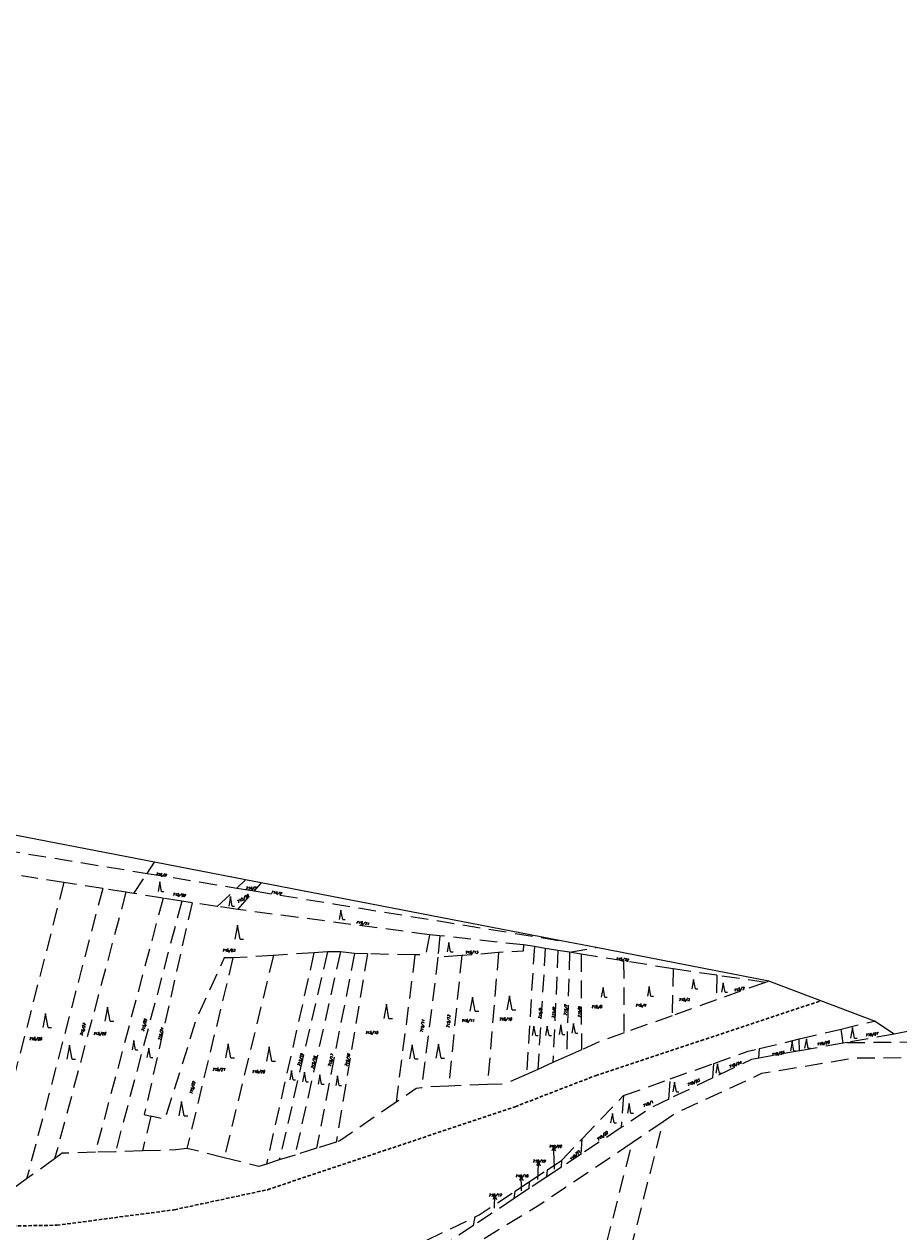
# Model space of a CAD drawing. Header units: metres. Extents: x -626722 to -621116, y -1178216 to -1174550.
# Tile 82 of 86: x -623251 to -623003, y -1175603 to -1175261. Entities that reach past the tile are written whole.
import ezdxf
from ezdxf.enums import TextEntityAlignment as Align

# ---------------------------------------------------------------- set-up
doc = ezdxf.new("R2010")
doc.units = ezdxf.units.M
doc.header["$MEASUREMENT"] = 0
doc.linetypes.add('DASHEDX2', pattern=[1.5, 1, -0.5])
for name, color, linetype, lineweight in [('8_kat_KN_Hranice katastrů', 200, 'FENCELINE1', 25), ('8_kat_KN_Hranice parcel', 200, 'DASHEDX2', 25), ('8_kat_KN_PČ popisy', 210, 'Continuous', 0), ('8_kat_KN_Značky kultur', 7, 'Continuous', 0), ('8_kat_KN_Čísla parcel', 200, 'Continuous', 25)]:
    doc.layers.add(name, color=color, linetype=linetype, lineweight=lineweight)
doc.layers.add('8_kat_KN_Trať', color=50, linetype='DASHEDX2')
doc.styles.add('Style-ITALICS', font='ITALICS.shx')
doc.linetypes.add('FENCELINE1', pattern='A,0.25,-0.1,[133,ltypeshp.shx,S=0.1,R=0,X=-0.1,Y=0],-0.1,1', length=1.45)

# ---------------------------------------------------------------- blocks, each defined once
blk = doc.blocks.new('1029_164')
at = {"layer": '8_kat_KN_PČ popisy', "color": 6, "linetype": 'Continuous', "lineweight": 0}
for p, q in [((0.05, 3), (-0.47, 2.01)), ((0, 0), (0.05, 3)), ((0.05, 3), (0.54, 1.99))]:
    blk.add_line(p, q, dxfattribs=at)
blk = doc.blocks.new('1029_175')
at = {"layer": '8_kat_KN_PČ popisy', "color": 6, "linetype": 'Continuous', "lineweight": 0}
for p, q in [((-0.05, 3), (-0.54, 1.99)), ((0, 0), (-0.05, 3)), ((-0.05, 3), (0.47, 2.01))]:
    blk.add_line(p, q, dxfattribs=at)
blk = doc.blocks.new('1029_192')
at = {"layer": '8_kat_KN_PČ popisy', "color": 6, "linetype": 'Continuous', "lineweight": 0}
for p, q in [((0.1, 3), (-0.43, 2.02)), ((0, 0), (0.1, 3)), ((0.1, 3), (0.57, 1.98))]:
    blk.add_line(p, q, dxfattribs=at)
blk = doc.blocks.new('1029_108')
at = {"layer": '8_kat_KN_PČ popisy', "color": 6, "linetype": 'Continuous', "lineweight": 0}
for p, q in [((-0.16, 3), (-0.6, 1.97)), ((0, 0), (-0.16, 3)), ((-0.16, 3), (0.4, 2.02))]:
    blk.add_line(p, q, dxfattribs=at)
blk = doc.blocks.new('3.08')
at = {"layer": '8_kat_KN_Značky kultur', "color": 7, "linetype": 'Continuous', "lineweight": 13}
for p, q in [((0, 4), (-0.75, 0)), ((0.75, 0), (0, 4)), ((0.75, 0), (1.75, 0))]:
    blk.add_line(p, q, dxfattribs=at)
blk = doc.blocks.new('3.08_1')
at = {"layer": '8_kat_KN_Značky kultur', "color": 7, "linetype": 'Continuous', "lineweight": 13}
for p, q in [((0, 2.68), (-0.5, 0)), ((0.5, 0), (0, 2.68)), ((0.5, 0), (1.17, 0))]:
    blk.add_line(p, q, dxfattribs=at)
blk = doc.blocks.new('3.08_2')
at = {"layer": '8_kat_KN_Značky kultur', "color": 7, "linetype": 'Continuous', "lineweight": 13}
for p, q in [((0, 3), (-0.56, 0)), ((0.56, 0), (0, 3)), ((0.56, 0), (1.31, 0))]:
    blk.add_line(p, q, dxfattribs=at)

msp = doc.modelspace()

# ---------------------------------------------------------------- linework, layer by layer
at = {"layer": '8_kat_KN_Hranice katastrů', "lineweight": 13, "flags": 128}
msp.add_lwpolyline([(-625852.04, -1174626.53), (-626040.35, -1174699.9), (-626044.84, -1174701.65), (-626079.82, -1174732.74), (-626087.17, -1174724.59), (-626094.59, -1174716.36), (-626108.29, -1174725.86), (-626139.6, -1174663), (-626142.76, -1174651.47), (-626147.58, -1174633.84), (-626177.49, -1174657.65), (-626189.84, -1174646.23), (-626197.97, -1174638.7), (-626204.07, -1174633.06), (-626210.75, -1174626.88), (-626221.49, -1174616.94), (-626226.53, -1174612.28), (-626235.01, -1174604.43), (-626243.82, -1174596.28), (-626253.16, -1174587.64), (-626262.1, -1174579.36), (-626263.17, -1174578.37), (-626268.76, -1174573.2), (-626272.87, -1174569.4), (-626280.35, -1174562.48), (-626284.23, -1174558.89), (-626366.4, -1174553.29), (-626375.76, -1174552.65), (-626384.06, -1174552.09), (-626393.5, -1174551.44), (-626402.5, -1174550.83), (-626410.43, -1174550.29), (-626456.76, -1174672.2), (-626471.93, -1174695.74), (-626482.81, -1174713.06), (-626484.56, -1174715.84), (-626487.17, -1174720), (-626488.89, -1174723.62), (-626502.09, -1174751.47), (-626516.03, -1174780.89), (-626528.59, -1174807.4), (-626550.57, -1174812.23), (-626562.79, -1174814.91), (-626576.86, -1174818.14), (-626580.35, -1174818.94), (-626645.6, -1174953.22), (-626653.03, -1174970.15), (-626684.55, -1175037.86), (-626686, -1175040.97), (-626687.55, -1175044.3), (-626631.84, -1175118.59), (-626630.36, -1175120.56), (-626625.88, -1175124.38), (-626622.8, -1175127), (-626620, -1175129.38), (-626609.13, -1175138.65), (-626600.28, -1175161.93), (-626597.68, -1175186.91), (-626579.19, -1175203.5), (-626599.8, -1175222.22), (-626600.81, -1175225.76), (-626601.9, -1175229.61), (-626605.75, -1175243.12), (-626640.34, -1175364.6), (-626651.76, -1175404.73), (-626653.94, -1175412.37), (-626665.96, -1175418.01), (-626676.58, -1175422.98), (-626699.62, -1175445.56), (-626716.99, -1175471.64), (-626721.57, -1175478.51), (-626718.08, -1175490.63), (-626689.37, -1175590.24), (-626688.95, -1175591.71), (-626681.58, -1175617.3), (-626680.38, -1175637.27), (-626679.64, -1175649.67), (-626676.23, -1175706.44), (-626671.98, -1175777.17), (-626668.1, -1175841.75), (-626664.26, -1175877.5), (-626656.46, -1175949.97), (-626693.18, -1175993.2), (-626689.21, -1176029.64), (-626687.52, -1176031.68), (-626686.33, -1176033.12), (-626684.94, -1176034.8), (-626683.79, -1176036.18), (-626614, -1176120.42), (-626602.4, -1176130.73), (-626593.12, -1176137.86), (-626584.96, -1176144.14), (-626547.27, -1176144.38), (-626533.77, -1176144.46), (-626504.81, -1176143.65), (-626406.93, -1176152.31), (-626409.37, -1176159.67), (-626415.14, -1176177.06), (-626421.53, -1176196.31), (-626431.16, -1176225.32), (-626419.99, -1176232.13), (-626407.48, -1176241.56), (-626403.01, -1176244.94), (-626392.15, -1176253.13), (-626383.56, -1176259.6), (-626365.29, -1176273.38), (-626360.83, -1176275.9), (-626330.82, -1176292.85), (-626328.3, -1176294.69), (-626325.4, -1176296.82), (-626321.02, -1176300.02), (-626320.14, -1176301.38), (-626309.08, -1176318.54), (-626303.56, -1176327.1), (-626275.19, -1176343.14), (-626230.13, -1176368.62), (-626220.88, -1176362.84), (-626205.06, -1176368.5), (-626197.34, -1176371.41), (-626193.44, -1176372.88), (-626183.79, -1176376.53), (-626174.84, -1176382.62), (-626170.14, -1176387.02), (-626162.46, -1176394.2), (-626143.33, -1176415.21), (-626136.56, -1176422.64), (-626124.57, -1176443.84), (-626101.66, -1176469.79), (-626095.62, -1176476.63), (-626092.92, -1176473.71), (-626091.09, -1176475.08), (-626067.85, -1176492.43), (-626063.21, -1176495.9), (-626032.24, -1176523.03), (-626014.15, -1176529.78), (-626012.39, -1176529.73), (-625959.45, -1176528.25), (-625951.98, -1176531.09), (-625931.5, -1176538.9), (-625906.21, -1176553.11), (-625904.25, -1176554.21), (-625893.59, -1176557.55), (-625863.9, -1176576.76), (-625847.42, -1176579.14), (-625797.53, -1176586.33), (-625790.2, -1176587.39), (-625782.61, -1176588.48), (-625767.55, -1176590.66), (-625757.66, -1176592.09), (-625749.89, -1176593.21), (-625740.01, -1176594.64), (-625731.85, -1176595.81), (-625724.25, -1176596.91), (-625659.61, -1176606.23), (-625600.82, -1176614.71), (-625580.89, -1176617.58), (-625566.09, -1176619.72), (-625500.04, -1176629.25), (-625441.67, -1176637.67), (-625428.63, -1176639.55), (-625419.79, -1176635.78), (-625390.47, -1176623.27), (-625379.99, -1176631.32), (-625377.22, -1176633.45), (-625374.21, -1176639.52), (-625372.83, -1176641.65), (-625355.33, -1176677.54), (-625334.79, -1176715.1), (-625291.65, -1176758.17), (-625291.16, -1176758.66), (-625296.47, -1176769.25), (-625299.22, -1176774.94), (-625302.88, -1176782.5), (-625305.03, -1176793.68), (-625310.51, -1176822.23), (-625312.64, -1176833.29), (-625314.29, -1176841.87), (-625286.37, -1176852.42), (-625282.23, -1176853.99), (-625278.44, -1176855.42), (-625271.46, -1176858.07), (-625265.75, -1176860.23), (-625257.66, -1176863.28), (-625251.67, -1176865.54), (-625243.64, -1176868.58), (-625239.69, -1176870.07), (-625235.92, -1176871.5), (-625233, -1176872.61), (-625230.97, -1176873.37), (-625228.83, -1176874.18), (-625225.65, -1176875.39), (-625220.76, -1176877.24), (-625213.57, -1176879.95), (-625208.53, -1176881.86), (-625207.5, -1176882.25), (-625203.79, -1176882.99), (-625200.71, -1176883.61), (-625196.76, -1176884.4), (-625194.16, -1176884.91), (-625188.65, -1176886.01), (-625185.69, -1176886.6), (-625181.13, -1176887.52), (-625178.38, -1176888.07), (-625173.33, -1176889.07), (-625169.8, -1176889.78), (-625166.58, -1176890.42), (-625161.66, -1176891.41), (-625157.37, -1176892.26), (-625150.47, -1176893.64), (-625143.76, -1176894.98), (-625140.44, -1176895.65), (-625128.3, -1176894.51), (-625120.25, -1176893.76), (-625112.59, -1176893.04), (-625102.63, -1176892.11), (-625090.44, -1176890.97), (-625063.86, -1176897.07), (-625035.95, -1176903.47), (-625022.31, -1176906.6), (-625009.45, -1176909.55), (-624998.78, -1176912), (-624995.3, -1176912.8), (-625007.88, -1176967.15), (-625008.17, -1176968.39), (-625009.14, -1176972.57), (-624986.76, -1176980.28), (-624913.21, -1176997.19), (-624884.87, -1176999.81), (-624883.16, -1177024.84), (-624861.48, -1177028.76), (-624846.56, -1177030.78), (-624834.36, -1177032.44), (-624809.84, -1177029.18), (-624805.18, -1177026.79), (-624782.47, -1177015.11), (-624767.57, -1177010.58), (-624734.91, -1177007.55), (-624731.97, -1177006.52), (-624717.58, -1177001.48), (-624709.41, -1176998.62), (-624707.93, -1176998.1), (-624705.65, -1177001.63), (-624697.38, -1177014.35), (-624692.91, -1177021.23), (-624654.81, -1177110.04), (-624637.1, -1177114.08), (-624623.6, -1177117.16), (-624609.33, -1177120.42), (-624593.82, -1177123.95), (-624579.56, -1177127.21), (-624568.19, -1177129.8), (-624562.55, -1177131.09), (-624558.15, -1177132.09), (-624531.5, -1177138.17), (-624463.75, -1177155.33), (-624456.48, -1177157.17), (-624450.44, -1177158.7), (-624438.33, -1177161.77), (-624430.47, -1177163.76), (-624417.85, -1177166.96), (-624365.74, -1177180.16), (-624315.56, -1177192.88), (-624293.21, -1177198.54), (-624291.46, -1177198.98), (-624269.71, -1177204.49), (-624219.52, -1177217.21), (-624177.44, -1177227.71), (-624170.59, -1177229.04), (-624164.77, -1177230.17), (-624163.84, -1177230.35), (-624137.63, -1177236.06), (-624135.98, -1177236.43), (-624134.62, -1177236.74), (-624128.76, -1177238.06), (-624126.05, -1177238.67), (-624075.58, -1177277.81), (-624010.92, -1177327.96), (-623980.59, -1177351.48), (-623963.9, -1177364.42), (-623961.95, -1177365.93), (-623960.02, -1177367.43), (-623958.36, -1177368.72), (-623957.21, -1177370.73), (-623956.24, -1177372.43), (-623953.07, -1177377.97), (-623944.01, -1177379.83), (-623941.71, -1177380.3), (-623930.34, -1177382.63), (-623795.45, -1177410.26), (-623737.18, -1177422.2), (-623726.41, -1177424.41), (-623719.17, -1177425.89), (-623704.71, -1177428.85), (-623697.74, -1177430.28), (-623691.6, -1177431.54), (-623685.53, -1177432.78), (-623679.04, -1177434.11), (-623672.5, -1177435.45), (-623665.66, -1177436.85), (-623659.17, -1177438.18), (-623646.49, -1177440.78), (-623640.87, -1177441.93), (-623625.74, -1177445.03), (-623626.14, -1177447.49), (-623626.46, -1177449.46), (-623626.86, -1177451.92), (-623622.56, -1177452.81), (-623615.96, -1177454.18), (-623608.24, -1177455.78), (-623597.23, -1177458.06), (-623571.65, -1177463.35), (-623563.33, -1177465.08), (-623553.82, -1177467.05), (-623537.12, -1177470.5), (-623519.98, -1177474.05), (-623513.98, -1177475.3), (-623460.27, -1177486.42), (-623461.13, -1177491.34), (-623461.71, -1177494.67), (-623465.49, -1177516.45), (-623482.16, -1177612.45), (-623502.72, -1177730.81), (-623503.88, -1177737.5), (-623504.31, -1177740.18), (-623504.62, -1177742.13), (-623505.08, -1177745.05), (-623502.72, -1177745.5), (-623480.65, -1177750.11), (-623468.69, -1177752.61), (-623434.69, -1177759.71), (-623431.3, -1177760.42), (-623411.88, -1177764.48), (-623403.24, -1177766.28), (-623401.25, -1177766.7), (-623399.85, -1177766.95), (-623395.04, -1177767.79), (-623375.45, -1177771.24), (-623371.57, -1177787.88), (-623369.81, -1177795.42), (-623345.41, -1177899.96), (-623331.38, -1177960.09), (-623330.3, -1177964.72), (-623330.16, -1177965.32), (-623330.71, -1177967.86), (-623332.08, -1177974.23), (-623332.26, -1177975.07), (-623332.78, -1177977.46), (-623328.58, -1177978.24), (-623313.3, -1177981.08), (-623287.47, -1177990.63), (-623264.45, -1178002.83), (-623261.29, -1178004.34), (-623253.54, -1178008.05), (-623242.61, -1178013.28), (-623237.92, -1178015.52), (-623150.45, -1178060.72), (-623147.34, -1178062.33), (-623102, -1178085.75), (-622964.39, -1178156.68), (-622922.17, -1178178.6), (-622878.91, -1178194.83), (-622877.34, -1178195.42), (-622828.97, -1178211.5), (-622812.21, -1178214.98), (-622808.58, -1178215.73), (-622807.82, -1178215.61), (-622800.1, -1178214.37), (-622795.23, -1178213.6), (-622785.8, -1178212.09), (-622780.44, -1178209.44), (-622760.13, -1178199.4), (-622723.64, -1178181.35), (-622714.31, -1178176.74), (-622708.27, -1178172.83), (-622705.71, -1178171.18), (-622702.81, -1178169.3), (-622702.1, -1178168.84), (-622677.92, -1178156.68), (-622670.5, -1178153.51), (-622651.49, -1178145.38), (-622643.54, -1178141.98), (-622605.79, -1178132), (-622576.29, -1178124.2), (-622492.96, -1178103.84), (-622482.49, -1178101.28), (-622477.67, -1178100.1), (-622469.7, -1178098.15), (-622457.02, -1178095.06), (-622449.88, -1178093.31), (-622443.45, -1178091.74), (-622433.61, -1178089.33), (-622431.06, -1178088.71), (-622423.14, -1178086.72), (-622412.11, -1178083.94), (-622405.93, -1178082.38), (-622400.06, -1178080.91), (-622395.05, -1178079.64), (-622391.18, -1178078.67), (-622356.2, -1178069.86), (-622351.1, -1178068.58), (-622340.21, -1178065.84), (-622334.46, -1178064.39), (-622329.5, -1178063.14), (-622318.7, -1178060.42), (-622308.12, -1178057.76), (-622297.43, -1178055.06), (-622287.34, -1178052.52), (-622279.56, -1178050.56), (-622235.46, -1178039.46), (-622232.64, -1178038.76), (-622199.97, -1178030.63), (-622087.18, -1178002.56), (-622085.85, -1178002.23), (-622081.88, -1178001.34), (-622080.97, -1177998.22), (-622078.95, -1177991.33), (-622078.18, -1177988.69), (-622074.87, -1177975.28), (-622073.81, -1177970.98), (-622059.95, -1177914.89), (-622055.85, -1177875.6), (-622054.42, -1177858.33), (-622038.55, -1177798.48), (-622036.99, -1177789.81), (-622068.8, -1177779.38), (-622087.72, -1177773.17), (-622109.7, -1177760.45), (-622118.17, -1177755.55), (-622120.26, -1177752.94), (-622152.52, -1177712.6), (-622181.7, -1177693.4), (-622264.99, -1177665.15), (-622291.95, -1177659), (-622360.46, -1177643.93), (-622367.2, -1177642.45), (-622378.61, -1177636.84), (-622423.28, -1177605.81), (-622461.58, -1177568.64), (-622484.26, -1177552.66), (-622597.41, -1177527.71), (-622635.3, -1177509), (-622658.05, -1177502.91), (-622725.11, -1177494.82), (-622731.43, -1177491.33), (-622738.6, -1177487.37), (-622741.35, -1177485.85), (-622747.51, -1177487.23), (-622781.03, -1177494.72), (-622781.56, -1177493.2), (-622782.07, -1177491.71), (-622783.44, -1177487.73), (-622784.4, -1177484.95), (-622786.68, -1177477.63), (-622768.07, -1177471.87), (-622726.08, -1177458.86), (-622708.4, -1177453.39), (-622702.77, -1177451.64), (-622684.6, -1177446.02), (-622568.57, -1177410.08), (-622555.54, -1177406.23), (-622562.78, -1177372.51), (-622566.79, -1177361.45), (-622570.17, -1177352.12), (-622575.79, -1177336.61), (-622578.15, -1177330.14), (-622579.7, -1177325.87), (-622592.9, -1177289.64), (-622595.15, -1177283.48), (-622599.08, -1177272.69), (-622598.15, -1177272.02), (-622596.62, -1177270.91), (-622590.17, -1177266.25), (-622587.06, -1177264.01), (-622567.07, -1177274.84), (-622530.66, -1177265.46), (-622512.42, -1177244.02), (-622499.95, -1177220.44), (-622498.04, -1177199.81), (-622497.43, -1177193.25), (-622513.53, -1177163.74), (-622536.86, -1177114.27), (-622538.02, -1177097.04), (-622544.27, -1177004.46), (-622545.01, -1176993.53), (-622545.28, -1176989.54), (-622525.81, -1176919.76), (-622519.47, -1176904.57), (-622516.52, -1176895.56), (-622512.57, -1176883.51), (-622497.26, -1176836.75), (-622496.44, -1176835.36), (-622470.35, -1176791.24), (-622470.21, -1176791), (-622467.4, -1176786.25), (-622434.65, -1176761.78), (-622430.98, -1176756.2), (-622417.74, -1176736.1), (-622397.39, -1176663.53), (-622375.31, -1176618.82), (-622351.21, -1176606.81), (-622331.55, -1176584.66), (-622297.25, -1176515.77), (-622247.39, -1176461.84), (-622221.21, -1176441.78), (-622198.71, -1176431.48), (-622182.15, -1176419.39), (-622160.36, -1176419.51), (-622158.27, -1176422.4), (-622156.31, -1176425.09), (-622155.37, -1176426.4), (-622146.92, -1176438.05), (-622136.86, -1176442.9), (-622125.45, -1176444.04), (-622118.72, -1176444.71), (-622111.76, -1176445.4), (-622111.04, -1176445.47), (-622097.72, -1176446.8), (-622062.24, -1176442.63), (-622025.22, -1176458.05), (-622020.19, -1176461.21), (-622012.4, -1176466.11), (-622001.09, -1176475.06), (-621971.85, -1176491.46), (-621963.89, -1176495.93), (-621961.96, -1176497.01), (-621962.13, -1176493.44), (-621962.85, -1176477.76), (-621969.83, -1176473.02), (-621972.32, -1176471.33), (-621972.38, -1176471.28), (-621977.22, -1176468), (-621984.53, -1176463.03), (-621989.76, -1176459.47), (-622003.38, -1176443.22), (-622023.55, -1176435.19), (-622030.74, -1176432.32), (-622048.78, -1176426.57), (-622102.82, -1176409.35), (-622132.66, -1176383.61), (-622141.78, -1176379.09), (-622162.3, -1176368.94), (-622182.81, -1176358.78), (-622203.33, -1176348.62), (-622215.84, -1176342.43), (-622217.61, -1176341.55), (-622237.69, -1176347.6), (-622252.54, -1176347.82), (-622264.51, -1176347.99), (-622271.49, -1176348.1), (-622278.66, -1176348.2), (-622303.55, -1176348.57), (-622307.74, -1176348.24), (-622313.05, -1176347.82), (-622509.65, -1176332.31), (-622522.44, -1176331.3), (-622523.47, -1176328.33), (-622525.73, -1176321.86), (-622526.91, -1176318.45), (-622529.58, -1176310.79), (-622538.84, -1176284.24), (-622573.66, -1176272.8), (-622575.07, -1176272.35), (-622602.72, -1176263.46), (-622652.9, -1176250.88), (-622661.13, -1176248.81), (-622667.67, -1176247.17), (-622668.41, -1176247.08), (-622670.8, -1176246.78), (-622673.67, -1176246.42), (-622674.5, -1176246.32), (-622692.64, -1176244.07), (-622696.28, -1176243.62), (-622700.57, -1176243.09), (-622707.85, -1176242.18), (-622716.13, -1176241.16), (-622723.9, -1176240.2), (-622731.95, -1176239.2), (-622732.34, -1176239.15), (-622739.58, -1176238.25), (-622746.64, -1176237.37), (-622749.55, -1176237.01), (-622733.65, -1176154.44), (-622700.54, -1175982.48), (-622700.36, -1175981.54), (-622699.67, -1175977.97), (-622698.92, -1175974.04), (-622698.34, -1175971.01), (-622687.88, -1175916.7), (-622660.91, -1175766.94), (-622654.83, -1175733.2), (-622640.45, -1175684.53), (-622638.82, -1175679.04), (-622638.47, -1175677.86), (-622636.01, -1175669.51), (-622640.99, -1175669.14), (-622659.28, -1175667.79), (-622679.29, -1175649.45), (-622710.67, -1175613.63), (-622736.93, -1175603.53), (-622780.89, -1175586.63), (-622817.66, -1175573.34), (-622850.41, -1175560.14), (-622858.52, -1175556.87), (-622865.8, -1175554.67), (-622894.55, -1175546.01), (-622923.33, -1175540.13), (-622924.99, -1175540.08), (-622938.18, -1175539.71), (-622986.92, -1175538.35), (-622996.3, -1175545.8), (-623004.02, -1175547.35), (-623009.54, -1175543.61), (-623024.77, -1175537.84), (-623039.52, -1175532.26), (-623088.53, -1175522.77), (-623098.46, -1175520.85), (-623183.64, -1175504.36), (-623188.06, -1175503.5), (-623213.91, -1175498.5), (-623314.42, -1175479.04), (-623334.39, -1175475.17), (-623358.28, -1175470.55), (-623367.67, -1175468.73), (-623403.57, -1175461.78), (-623407.64, -1175460.99), (-623451.72, -1175452.45), (-623471.52, -1175448.62), (-623476.63, -1175447.63), (-623503.08, -1175442.51), (-623545.94, -1175434.21), (-623571.62, -1175429.24), (-623574.73, -1175428.64), (-623582.71, -1175427.09), (-623584.32, -1175426.78), (-623593.92, -1175424.92), (-623598.69, -1175424), (-623621.54, -1175416.62), (-623641.26, -1175410.25), (-623645.3, -1175407.72), (-623651.85, -1175403.62), (-623661.11, -1175401.57), (-623677.99, -1175395.49), (-623716.17, -1175381.75), (-623821.31, -1175343.9), (-623822.78, -1175343.37), (-623826.37, -1175352.23), (-623838.09, -1175381.12), (-623839.41, -1175384.36), (-623842.48, -1175391.94), (-623844.76, -1175397.56), (-623848.71, -1175395.95), (-623853.6, -1175393.95), (-623864.51, -1175389.49), (-623877.04, -1175384.37), (-623899.48, -1175375.2), (-623913.17, -1175369.61), (-623921.39, -1175366.25), (-623931.98, -1175361.92), (-623943.52, -1175357.2), (-623947.18, -1175355.71), (-623952.99, -1175353.34), (-623965.84, -1175349.08), (-623972.42, -1175346.9), (-623984.43, -1175342.92), (-623992.28, -1175340.32), (-624017.35, -1175332.01), (-624032.51, -1175326.98), (-624046.92, -1175322.21), (-624061.99, -1175317.21), (-624073.47, -1175313.41), (-624076.66, -1175312.35), (-624087.61, -1175308.71), (-624091.33, -1175307.48), (-624101.34, -1175304.17), (-624106.82, -1175302.35), (-624113.5, -1175301.17), (-624118.24, -1175300.33), (-624129.53, -1175298.33), (-624133.89, -1175297.56), (-624151.02, -1175294.53), (-624151.52, -1175294.44), (-624172.03, -1175290.81), (-624186.19, -1175288.3), (-624187.09, -1175288), (-624194.53, -1175285.47), (-624198.59, -1175284.09), (-624205.73, -1175281.67), (-624212.31, -1175279.43), (-624227.17, -1175274.38), (-624238.4, -1175270.57), (-624259.44, -1175263.43), (-624275.87, -1175257.85), (-624299.08, -1175249.97), (-624301.46, -1175249.16), (-624313.52, -1175245.81), (-624342.41, -1175237.79), (-624359.84, -1175232.95), (-624361.68, -1175232.44), (-624394.55, -1175223.32), (-624398.65, -1175222.18), (-624421.01, -1175215.97), (-624483.58, -1175191.07), (-624513.75, -1175179.07), (-624530.67, -1175171), (-624538.61, -1175167.21), (-624555.74, -1175162.8), (-624591.3, -1175152.22), (-624616.6, -1175146.76), (-624669.36, -1175122.42), (-624675.53, -1175119.79), (-624681, -1175117.47), (-624701.37, -1175108.8), (-624727.01, -1175103.3), (-624746.71, -1175099.08), (-624769.57, -1175100.35), (-624771.98, -1175100.01), (-624795.35, -1175096.73), (-624805.39, -1175095.32), (-624823.86, -1175088.76), (-624829.6, -1175083.81), (-624841.52, -1175073.52), (-624857.12, -1175057.81), (-624863.3, -1175051.59), (-624869.83, -1175045.01), (-624876.29, -1175040.67), (-624892.64, -1175029.67), (-624937.61, -1174997.86), (-624939.04, -1175000.11), (-624941.81, -1175004.46), (-624944.6, -1175008.85), (-624963.63, -1175006.96), (-625019.59, -1175001.41), (-625073.91, -1174996.02), (-625074.39, -1174997.67), (-625096.23, -1175073.28), (-625183.77, -1175056.93), (-625265.34, -1175036.6), (-625288.39, -1175030.85), (-625293.16, -1175029.66), (-625299.12, -1175028.18), (-625337.06, -1175018.72), (-625388.84, -1175005.82), (-625464.8, -1174986.89), (-625495.36, -1174979.27), (-625512.53, -1174974.99), (-625543.08, -1174967.38), (-625574.39, -1174959.57), (-625576.76, -1174958.98), (-625579.4, -1174958.32), (-625579.67, -1174958.25), (-625587.62, -1174953.77), (-625615.29, -1174938.17), (-625639.27, -1174924.66), (-625651.18, -1174917.94), (-625659.41, -1174913.3), (-625667.61, -1174908.68), (-625687.09, -1174897.7), (-625697.09, -1174892.07), (-625701.5, -1174889.58), (-625704.92, -1174885.17), (-625711.81, -1174876.29), (-625717.7, -1174868.69), (-625719.42, -1174866.48), (-625721.06, -1174864.36), (-625724.39, -1174860.06), (-625726.69, -1174857.09), (-625729.25, -1174853.8), (-625730.41, -1174852.3), (-625731.76, -1174848.68), (-625734.18, -1174842.18), (-625737.88, -1174832.26), (-625738.58, -1174830.37), (-625740.44, -1174825.37), (-625742.03, -1174821.11), (-625747.34, -1174806.85), (-625757.52, -1174779.52), (-625765.58, -1174757.89), (-625771.8, -1174741.18), (-625780.24, -1174729.34), (-625789.62, -1174716.2), (-625798.16, -1174704.22), (-625803.67, -1174696.5), (-625809.22, -1174688.71), (-625810.19, -1174687.35), (-625811.75, -1174685.5), (-625813.79, -1174683.1), (-625814.16, -1174682.55), (-625828.4, -1174661.5), (-625830.3, -1174658.68), (-625833.25, -1174654.32), (-625833.44, -1174654.04), (-625841.42, -1174642.24), (-625842.46, -1174640.7), (-625852.04, -1174626.53)], close=True, dxfattribs=at)
at = {"layer": '8_kat_KN_Hranice parcel', "lineweight": 13, "ltscale": 5}
for p, q in [((-623316.27, -1175485.34), (-623216.01, -1175501.69)), ((-623216.01, -1175501.69), (-623213.91, -1175498.5)), ((-623239.64, -1175504.27), (-623263.04, -1175595.55)), ((-623239.64, -1175504.27), (-623251.62, -1175502.38)), ((-623228.62, -1175506.01), (-623239.64, -1175504.27)), ((-623219.77, -1175507.4), (-623216.01, -1175501.69)), ((-623216.01, -1175501.69), (-623190.53, -1175505.84)), ((-623188.06, -1175503.5), (-623190.53, -1175505.84)), ((-623228.62, -1175506.01), (-623250.2, -1175588.42)), ((-623222.01, -1175507.05), (-623242.25, -1175582.69)), ((-623222.01, -1175507.05), (-623228.62, -1175506.01)), ((-623219.77, -1175507.4), (-623222.01, -1175507.05)), ((-623211.5, -1175508.71), (-623219.77, -1175507.4)), ((-623196.09, -1175511.09), (-623190.53, -1175505.84)), ((-623190.53, -1175505.84), (-623185.62, -1175506.64)), ((-623190.25, -1175511.96), (-623185.62, -1175506.64)), ((-623183.64, -1175504.36), (-623185.62, -1175506.64)), ((-623211.5, -1175508.71), (-623230.7, -1175580.85)), ((-623206.16, -1175509.55), (-623224.99, -1175580.68)), ((-623206.16, -1175509.55), (-623211.5, -1175508.71)), ((-623203.27, -1175510.01), (-623206.16, -1175509.55)), ((-623196.09, -1175511.09), (-623203.27, -1175510.01)), ((-623190.25, -1175511.96), (-623196.09, -1175511.09)), ((-623135.89, -1175519.09), (-623190.25, -1175511.96)), ((-623132.92, -1175519.4), (-623135.89, -1175519.09)), ((-623132.92, -1175519.4), (-623133.46, -1175525.45)), ((-623109.2, -1175522), (-623132.92, -1175519.4)), ((-623168.66, -1175524.25), (-623182.15, -1175584.18)), ((-623168.66, -1175524.25), (-623180.16, -1175524.96)), ((-623164.83, -1175523.97), (-623178.51, -1175583.03)), ((-623161.15, -1175523.97), (-623174.03, -1175581.62)), ((-623164.83, -1175523.97), (-623168.66, -1175524.25)), ((-623157.17, -1175524.39), (-623167.92, -1175579.7)), ((-623161.15, -1175523.97), (-623164.83, -1175523.97)), ((-623153.49, -1175524.54), (-623162.39, -1175577.96)), ((-623157.17, -1175524.39), (-623161.15, -1175523.97)), ((-623153.49, -1175524.54), (-623157.17, -1175524.39)), ((-623139.99, -1175524.82), (-623153.49, -1175524.54)), ((-623139.99, -1175524.82), (-623145.35, -1175566.65)), ((-623116.29, -1175524.17), (-623126.72, -1175525.02)), ((-623116.29, -1175524.17), (-623119.4, -1175561.63)), ((-623106.1, -1175522.48), (-623109.2, -1175522)), ((-623106.1, -1175522.48), (-623108.34, -1175558.75)), ((-623102.99, -1175522.97), (-623106.1, -1175522.48)), ((-623102.99, -1175522.97), (-623105.12, -1175557.31)), ((-623099.4, -1175523.53), (-623102.99, -1175522.97)), ((-623099.4, -1175523.53), (-623100.83, -1175555.39)), ((-623096.1, -1175524.08), (-623099.4, -1175523.53)), ((-623096.1, -1175524.08), (-623096.99, -1175553.67)), ((-623096.1, -1175524.08), (-623088.53, -1175522.77)), ((-623092.82, -1175524.6), (-623096.1, -1175524.08)), ((-623092.82, -1175524.6), (-623092.76, -1175551.78)), ((-623080.77, -1175526.54), (-623092.82, -1175524.6)), ((-623191.66, -1175525.67), (-623204.7, -1175579.73)), ((-623180.16, -1175524.96), (-623194.13, -1175582.38)), ((-623180.16, -1175524.96), (-623191.66, -1175525.67)), ((-623133.46, -1175525.45), (-623138.12, -1175562.54)), ((-623126.72, -1175525.02), (-623133.46, -1175525.45)), ((-623126.72, -1175525.02), (-623130.45, -1175562.08)), ((-623066.74, -1175528.76), (-623080.77, -1175526.54)), ((-623080.77, -1175526.54), (-623080.66, -1175546.97)), ((-623066.74, -1175528.76), (-623067.02, -1175542.09)), ((-623054.31, -1175530.61), (-623066.74, -1175528.76)), ((-623054.31, -1175530.61), (-623054.45, -1175537.6)), ((-623040.49, -1175532.61), (-623054.31, -1175530.61)), ((-623040.49, -1175532.61), (-623054.45, -1175537.6)), ((-623039.52, -1175532.26), (-623040.49, -1175532.61)), ((-623054.45, -1175537.6), (-623067.02, -1175542.09)), ((-623067.02, -1175542.09), (-623080.66, -1175546.97)), ((-623042.22, -1175551.38), (-623030.9, -1175548.69)), ((-623030.9, -1175548.69), (-623019.06, -1175545.88)), ((-623030.84, -1175552.07), (-623030.9, -1175548.69)), ((-623018.42, -1175549.88), (-623019.06, -1175545.88)), ((-623004.02, -1175547.35), (-623017.35, -1175549.69)), ((-623092.76, -1175551.78), (-623096.99, -1175553.67)), ((-623042.38, -1175554.1), (-623042.22, -1175551.38)), ((-623030.84, -1175552.07), (-623042.38, -1175554.1)), ((-623018.42, -1175549.88), (-623030.84, -1175552.07)), ((-623017.35, -1175549.69), (-623018.42, -1175549.88)), ((-623017.35, -1175549.69), (-622938.18, -1175548.97)), ((-623100.83, -1175555.39), (-623105.12, -1175557.31)), ((-623096.99, -1175553.67), (-623100.83, -1175555.39)), ((-623067.52, -1175560.02), (-623055.18, -1175555.62)), ((-623055.44, -1175559.73), (-623055.18, -1175555.62)), ((-623105.12, -1175557.31), (-623108.34, -1175558.75)), ((-623119.4, -1175561.63), (-623130.45, -1175562.08)), ((-623080.82, -1175564.76), (-623067.52, -1175560.02)), ((-623055.44, -1175559.73), (-623067.94, -1175565.74)), ((-623067.94, -1175565.74), (-623067.52, -1175560.02)), ((-623092.49, -1175576.98), (-623080.82, -1175564.76)), ((-623080.82, -1175564.76), (-623081.48, -1175573.85)), ((-623214.98, -1175570.55), (-623217.33, -1175580.46)), ((-623069.5, -1175572.18), (-623078.37, -1175578.2)), ((-623081.48, -1175573.85), (-623092.78, -1175581.35)), ((-623194.13, -1175582.38), (-623204.7, -1175579.73)), ((-623167.92, -1175579.7), (-623174.03, -1175581.62)), ((-623162.39, -1175577.96), (-623167.92, -1175579.7)), ((-623098.35, -1175583.11), (-623092.49, -1175576.98)), ((-623092.78, -1175581.35), (-623092.49, -1175576.98)), ((-623242.25, -1175582.69), (-623250.2, -1175588.42)), ((-623224.99, -1175580.68), (-623230.7, -1175580.85)), ((-623217.33, -1175580.46), (-623224.99, -1175580.68)), ((-623178.51, -1175583.03), (-623182.15, -1175584.18)), ((-623174.03, -1175581.62), (-623178.51, -1175583.03)), ((-623102.42, -1175585.8), (-623098.35, -1175583.11)), ((-623092.78, -1175581.35), (-623098.44, -1175585.1)), ((-623098.44, -1175585.1), (-623098.35, -1175583.11)), ((-623107.45, -1175589.13), (-623102.42, -1175585.8)), ((-623098.44, -1175585.1), (-623102.54, -1175587.82)), ((-623102.54, -1175587.82), (-623102.42, -1175585.8)), ((-623111.57, -1175591.86), (-623107.45, -1175589.13)), ((-623102.54, -1175587.82), (-623107.57, -1175591.15)), ((-623107.57, -1175591.15), (-623107.45, -1175589.13)), ((-623107.57, -1175591.15), (-623111.86, -1175593.99)), ((-623111.86, -1175593.99), (-623111.57, -1175591.86)), ((-623111.86, -1175593.99), (-623123.38, -1175601.64)), ((-623136.65, -1175605.77), (-623122.9, -1175599.17)), ((-623123.38, -1175601.64), (-623122.9, -1175599.17))]:
    msp.add_line(p, q, dxfattribs=at)
at = {"layer": '8_kat_KN_Hranice parcel', "lineweight": 13, "ltscale": 5, "flags": 128}
for points in [[(-623185.62, -1175506.64), (-623163.07, -1175510.32), (-623098.46, -1175520.85)], [(-623203.27, -1175510.01), (-623216.81, -1175570.09), (-623214.98, -1175570.55)], [(-623135.89, -1175519.09), (-623136.93, -1175524.82), (-623139.99, -1175524.82)], [(-623109.2, -1175522), (-623109.24, -1175523.74), (-623116.29, -1175524.17)], [(-623191.66, -1175525.67), (-623194.11, -1175525.67), (-623202.09, -1175543.12), (-623210.98, -1175571.51), (-623214.98, -1175570.55)], [(-623019.06, -1175545.88), (-623015.68, -1175545.07), (-623009.54, -1175543.61)], [(-623080.66, -1175546.97), (-623087.38, -1175549.37), (-623092.76, -1175551.78)], [(-623055.18, -1175555.62), (-623045.45, -1175552.15), (-623042.22, -1175551.38)], [(-622956.97, -1175553.6), (-623015.24, -1175554.17), (-623041.6, -1175558.53), (-623065.99, -1175569.8), (-623069.5, -1175572.18)], [(-623042.38, -1175554.1), (-623044.5, -1175554.47), (-623055.44, -1175559.73)], [(-623108.34, -1175558.75), (-623114.33, -1175561.43), (-623119.4, -1175561.63)], [(-623138.12, -1175562.54), (-623139.61, -1175562.7), (-623145.35, -1175566.65)], [(-623130.45, -1175562.08), (-623135.96, -1175562.3), (-623138.12, -1175562.54)], [(-623067.94, -1175565.74), (-623072.69, -1175568.02), (-623081.48, -1175573.85)], [(-623145.35, -1175566.65), (-623161.29, -1175577.61), (-623162.39, -1175577.96)], [(-623137.84, -1175841.35), (-623103.67, -1175706.77), (-623069.5, -1175572.18)], [(-623204.7, -1175579.73), (-623207.89, -1175580.19), (-623217.33, -1175580.46)], [(-623144.68, -1175839.41), (-623111.53, -1175708.81), (-623078.37, -1175578.2)], [(-623078.37, -1175578.2), (-623104.53, -1175595.74), (-623127.3, -1175609.63), (-623144.17, -1175617.17)], [(-623230.7, -1175580.85), (-623240.08, -1175581.12), (-623242.25, -1175582.69)], [(-623182.15, -1175584.18), (-623184.27, -1175584.85), (-623194.13, -1175582.38)], [(-623250.2, -1175588.42), (-623261.22, -1175596.37), (-623263.04, -1175595.55)], [(-623122.9, -1175599.17), (-623121.79, -1175598.63), (-623111.57, -1175591.86)], [(-623123.38, -1175601.64), (-623129.78, -1175605.88), (-623137.25, -1175609.18)]]:
    msp.add_lwpolyline(points, dxfattribs=at)
at = {"layer": '8_kat_KN_PČ popisy', "lineweight": 0}
for p, q in [((-623100.35, -1175585.6), (-623100.5, -1175582.42)), ((-623105.11, -1175588.54), (-623105.05, -1175586.63)), ((-623109.75, -1175591.83), (-623109.76, -1175590.83)), ((-623117.4, -1175596.74), (-623117.39, -1175596.25))]:
    msp.add_line(p, q, dxfattribs=at)
at = {"layer": '8_kat_KN_Trať', "lineweight": 30}
for p, q in [((-623088.8, -1175559.1), (-623024.77, -1175537.84)), ((-623111.58, -1175567.92), (-623088.8, -1175559.1)), ((-623181.87, -1175591.47), (-623111.58, -1175567.92)), ((-623208.29, -1175597.16), (-623181.87, -1175591.47)), ((-623241.65, -1175601.56), (-623208.29, -1175597.16)), ((-623302.21, -1175602.45), (-623241.65, -1175601.56))]:
    msp.add_line(p, q, dxfattribs=at)

# ---------------------------------------------------------------- block references
at = {"layer": '8_kat_KN_PČ popisy', "lineweight": 0}
for name, p in [('1029_108', (-623100.5, -1175582.42)), ('1029_192', (-623105.05, -1175586.63)), ('1029_175', (-623109.76, -1175590.83)), ('1029_164', (-623117.39, -1175596.25))]:
    msp.add_blockref(name, p, dxfattribs=at)
at = {"layer": '8_kat_KN_Značky kultur', "lineweight": 13}
for name, p in [('3.08_1', (-623212.41, -1175506.81)), ('3.08_1', (-623192.35, -1175510.97)), ('3.08_1', (-623161, -1175514.8)), ('3.08', (-623190.36, -1175520.4)), ('3.08_1', (-623130.36, -1175523.99)), ('3.08_1', (-623086.61, -1175536.8)), ('3.08_1', (-623073.5, -1175536.49)), ('3.08_1', (-623060.89, -1175534.47)), ('3.08_1', (-623052.49, -1175535.4)), ('3.08', (-623123.63, -1175540.84)), ('3.08', (-623113.14, -1175540.46)), ('3.08', (-623244.89, -1175545.45)), ('3.08', (-623227.24, -1175543.62)), ('3.08', (-623148.11, -1175542.83)), ('3.08_1', (-623106.22, -1175547.71)), ('3.08_1', (-623102.44, -1175547.71)), ('3.08_1', (-623098.61, -1175547.38)), ('3.08_1', (-623094.97, -1175547.01)), ('3.08_2', (-623015.8, -1175548.46)), ('3.08_1', (-623028.91, -1175551.32)), ('3.08', (-623238.08, -1175554.4)), ('3.08_1', (-623219.78, -1175551.79)), ('3.08_1', (-623215.57, -1175553.93)), ('3.08', (-623193, -1175554.05)), ('3.08', (-623181.35, -1175554.95)), ('3.08', (-623140.82, -1175554.34)), ('3.08', (-623133.34, -1175554.16)), ('3.08_1', (-623032.94, -1175552.04)), ('3.08_1', (-623054.1, -1175558.4)), ('3.08_1', (-623175.02, -1175560.31)), ('3.08_1', (-623171.37, -1175560.83)), ('3.08_1', (-623166.97, -1175561.52)), ('3.08_1', (-623161.97, -1175561.87)), ('3.08_1', (-623066.29, -1175563.67)), ('3.08', (-623206.23, -1175570.46)), ('3.08_1', (-623079.18, -1175569.7)), ('3.08_1', (-623083.95, -1175572.5))]:
    msp.add_blockref(name, p, dxfattribs=at)

# ---------------------------------------------------------------- texts
at = {"layer": '8_kat_KN_Čísla parcel', "lineweight": 0, "style": 'Style-ITALICS'}
for s, rotation, p in [('714/4', 351, (-623213.652, -1175502.159)), ('715/69', 354, (-623208.828, -1175507.955)), ('715/71', 352, (-623156.748, -1175515.921)), ('715/2', 13, (-623049.455, -1175535.284)), ('715/9', 86, (-623104.152, -1175543.009)), ('715/8', 86, (-623100.332, -1175542.819)), ('715/7', 86, (-623096.942, -1175542.049)), ('715/6', 90, (-623092.92, -1175542.61)), ('715/27', 75, (-623234.358, -1175547.909)), ('715/25', 78, (-623216.888, -1175546.646)), ('715/14', 83, (-623137.756, -1175546.893)), ('715/12', 86, (-623130.232, -1175545.539)), ('715/24', 78, (-623212.128, -1175549.166)), ('719/26', 11, (-623025.875, -1175550.608)), ('715/19', 76, (-623172.585, -1175556.475)), ('715/18', 78, (-623168.758, -1175557.236)), ('715/17', 78, (-623163.878, -1175556.586)), ('715/16', 78, (-623159.178, -1175556.566)), ('719/24', 21, (-623050.684, -1175556.94)), ('715/22', 77, (-623203.201, -1175564.411)), ('719/23', 22, (-623062.555, -1175562.056)), ('719/1', 24, (-623075.134, -1175568.056))]:
    msp.add_text(s, height=0.7, rotation=rotation, dxfattribs=at).set_placement(p)
for s, p in [('714/3', (-623186.58, -1175506.249)), ('719/20', (-623100.2, -1175579.53)), ('719/19', (-623104.819, -1175583.73)), ('719/18', (-623109.719, -1175587.93)), ('719/17', (-623117.279, -1175593.35))]:
    msp.add_text(s, height=0.7, dxfattribs=at).set_placement(p, align=Align.CENTER)
for s, rotation, p in [('714/2', 351, (-623179.43, -1175507.548)), ('715/70', 31, (-623188.641, -1175509.168)), ('715/72', 354, (-623081.25, -1175526.431)), ('719/27', 8, (-623010.32, -1175547.74)), ('719/25', 11, (-623036.948, -1175553.199)), ('719/22', 38, (-623086.622, -1175576.515)), ('719/21', 45, (-623094.304, -1175581.999))]:
    msp.add_text(s, height=0.7, rotation=rotation, dxfattribs=at).set_placement(p, align=Align.CENTER)
for s, p in [('715/23', (-623194.71, -1175523.88)), ('715/13', (-623125.79, -1175524.43)), ('715/3', (-623065.18, -1175537.88)), ('715/5', (-623089.99, -1175539.9)), ('715/4', (-623077.5, -1175539.51)), ('715/11', (-623126.85, -1175543.83)), ('715/10', (-623116.16, -1175543.41)), ('715/28', (-623249.56, -1175549)), ('715/26', (-623231.36, -1175547.53)), ('715/15', (-623154.16, -1175547.25)), ('715/21', (-623197.57, -1175557.68)), ('715/20', (-623186.3, -1175558.29))]:
    msp.add_text(s, height=0.7, dxfattribs=at).set_placement(p)

doc.saveas('drawing.dxf')
